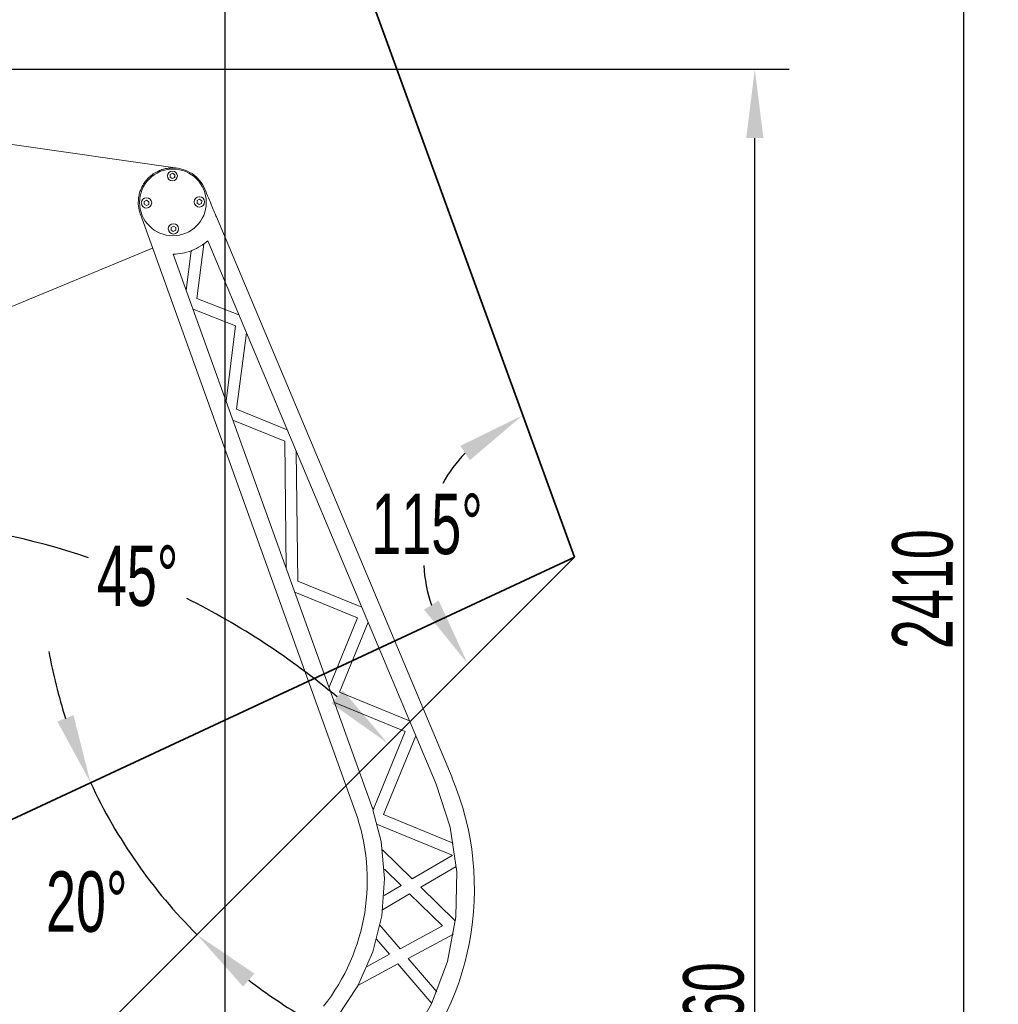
# Model space of a CAD drawing. Header units: millimetres. Extents: x 6756 to 17105, y -3613 to 3705.
# Tile 30 of 65: x 10367 to 11218, y 1291 to 2147. Entities that reach past the tile are written whole.
import ezdxf

# ---------------------------------------------------------------- set-up
doc = ezdxf.new("R2010")
doc.units = ezdxf.units.MM
doc.header["$PDSIZE"] = -5
doc.layers.get('0').update_dxf_attribs({"lineweight": 35})
for name, color, linetype, lineweight in [('尺寸线层', 3, 'Continuous', 18), ('粗实线层', 7, 'Continuous', 35), ('细实线层', 7, 'Continuous', 18)]:
    doc.layers.add(name, color=color, linetype=linetype, lineweight=lineweight)
doc.styles.add('标准', font='txt', dxfattribs={"width": 0.667})
doc.dimstyles.new('标准', dxfattribs={"dimscale": 15, "dimtxt": 3.5, "dimasz": 4, "dimexe": 2, "dimexo": 0, "dimtad": 1, "dimdsep": 46, "dimtxsty": '标准', "dimblk": '_CAXARROW', "dimcen": 0, "dimdle": 6, "dimazin": 2, "dimtfac": 0.707107, "dimtdec": 3, "dimtmove": 2, "dimatfit": 3, "dimfxl": 1, "dimfrac": 2, "dimtolj": 1, "dimarcsym": 1})

# ---------------------------------------------------------------- blocks, each defined once
blk = doc.blocks.new('678')
at = {"color": 5}
for p in [(303.95, 1549.78), (-244.54, 225.61), (0, 0)]:
    blk.add_line(p, (636.4, 636.4), dxfattribs=at)
at = {"layer": '粗实线层', "color": 8}
blk.add_arc((636.4, 636.4), 972, 110, 205, dxfattribs=at)
blk = doc.blocks.new('21324234')
at = {"layer": '细实线层'}
for p, q in [((71.45, 1562.41), (-160.97, 1595.53)), ((67.11, 1558.01), (65.05, 1556.98)), ((66.7, 1562.7), (67.27, 1562.71)), ((69.03, 1556.74), (67.11, 1558.01)), ((69.04, 1556.74), (67.11, 1558.01)), ((67.39, 1562.71), (67.27, 1562.71)), ((65.05, 1556.98), (64.91, 1554.67)), ((64.91, 1554.67), (66.83, 1553.4)), ((66.83, 1553.4), (68.89, 1554.43)), ((66.83, 1553.4), (68.9, 1554.43)), ((68.89, 1554.43), (69.03, 1556.74)), ((68.9, 1554.43), (68.89, 1554.43)), ((68.9, 1554.43), (69.04, 1556.74)), ((69.04, 1556.74), (69.03, 1556.74)), ((95.57, 1543.08), (95.04, 1544.33)), ((96.18, 1541.63), (95.57, 1543.08)), ((42.49, 1533.55), (42.35, 1531.24)), ((44.55, 1534.58), (42.49, 1533.55)), ((46.47, 1533.31), (44.55, 1534.58)), ((46.48, 1533.31), (44.55, 1534.58)), ((46.34, 1531), (46.48, 1533.31)), ((46.48, 1533.31), (46.47, 1533.31)), ((88.48, 1534.42), (88.34, 1532.11)), ((90.54, 1535.45), (88.48, 1534.42)), ((92.46, 1534.18), (90.54, 1535.45)), ((92.47, 1534.18), (90.54, 1535.45)), ((92.32, 1531.87), (92.46, 1534.18)), ((92.33, 1531.87), (92.47, 1534.18)), ((92.47, 1534.18), (92.46, 1534.18)), ((98.01, 1537.24), (97.51, 1538.45)), ((98.25, 1536.67), (98.01, 1537.24)), ((99.06, 1534.74), (98.25, 1536.67)), ((42.35, 1531.24), (44.27, 1529.97)), ((44.27, 1529.97), (46.33, 1531)), ((46.34, 1531), (46.33, 1531)), ((88.34, 1532.11), (90.27, 1530.84)), ((90.26, 1530.84), (92.32, 1531.87)), ((90.27, 1530.84), (92.33, 1531.87)), ((92.33, 1531.87), (92.32, 1531.87)), ((39.14, 1522.54), (225.93, 1003.36)), ((309.98, 1032.67), (105.23, 1520.02)), ((65.92, 1510.99), (65.78, 1508.68)), ((65.78, 1508.68), (67.7, 1507.41)), ((67.98, 1512.02), (65.92, 1510.99)), ((67.7, 1507.41), (69.76, 1508.44)), ((67.7, 1507.41), (69.77, 1508.44)), ((69.91, 1510.74), (67.98, 1512.02)), ((69.9, 1510.74), (67.98, 1512.01)), ((69.77, 1508.44), (69.76, 1508.44)), ((69.77, 1508.44), (69.91, 1510.74)), ((69.91, 1510.74), (69.9, 1510.74)), ((97.64, 1499.4), (296.16, 1026.86)), ((-122.98, 1421.42), (49.76, 1493)), ((83.27, 1490.61), (78.89, 1456.38)), ((94.11, 1496.51), (88.07, 1449.29)), ((240.06, 1008.44), (67.63, 1487.71)), ((88.07, 1449.29), (124.67, 1435.05)), ((84.86, 1439.81), (121.91, 1425.39)), ((121.91, 1425.39), (113.56, 1360.04)), ((131.23, 1419.44), (122.72, 1352.88)), ((122.72, 1352.88), (166.75, 1334.9)), ((119.55, 1343.37), (164.53, 1325.01)), ((164.53, 1325.01), (165.93, 1214.47)), ((174.64, 1316.11), (176.07, 1203.44)), ((176.07, 1203.44), (231.48, 1180.82)), ((173.39, 1193.74), (227.7, 1171.56)), ((227.7, 1171.56), (203.07, 1111.24)), ((236.96, 1167.78), (212.12, 1106.95)), ((212.12, 1106.95), (272.95, 1082.11)), ((207.88, 1097.88), (269.17, 1072.86)), ((269.17, 1072.86), (241.35, 1004.73)), ((278.42, 1069.08), (250.42, 1000.5)), ((296.16, 1026.86), (308.29, 989.53)), ((248.42, 977.15), (241.07, 1004.66)), ((250.42, 1000.5), (311.1, 975.72)), ((245.2, 991.83), (310.08, 965.34)), ((251.39, 944.89), (248.42, 977.15)), ((275.46, 944.58), (249.58, 969.79)), ((310.25, 965.02), (275.46, 944.58)), ((265.74, 938.86), (251.16, 953.06)), ((313.69, 955.44), (282.89, 937.34)), ((248.91, 912.6), (251.39, 944.89)), ((265.74, 938.86), (250.94, 930.16)), ((312.87, 908.15), (282.89, 937.34)), ((273.17, 931.63), (249.68, 917.82)), ((301.74, 903.8), (273.17, 931.63)), ((241.03, 881.19), (248.91, 912.6)), ((313.24, 911.47), (305.93, 872.91)), ((312.89, 908.33), (312.87, 908.17)), ((247.37, 904.33), (264.78, 883.92)), ((264.78, 883.92), (301.74, 903.8)), ((244.47, 892.32), (255.77, 879.07)), ((272, 875.45), (311.19, 896.53)), ((227.98, 851.54), (241.03, 881.19)), ((236.19, 868.54), (255.77, 879.07)), ((272, 875.45), (296.8, 846.35)), ((228.15, 851.86), (262.99, 870.6)), ((262.99, 870.6), (292.33, 836.18)), ((305.93, 872.91), (292.3, 836.1)), ((210.13, 824.51), (227.98, 851.54)), ((227.98, 851.54), (228.15, 851.86))]:
    blk.add_line(p, q, dxfattribs=at)
for points in [[(308.29, 989.53), (314.04, 950.71), (313.24, 911.47)], [(292.3, 836.1), (272.73, 802.08), (247.78, 771.79)]]:
    blk.add_lwpolyline(points, dxfattribs=at)
for centre, radius, start, end in [((67.39, 1532.71), 29, 270.00009, 269.99992), ((67.29, 1532.66), 30.06, 119.54895, 129.49407), ((67.27, 1532.68), 30.03, 114.61063, 119.53162), ((67.27, 1532.68), 30.03, 106.18036, 114.61059), ((67.27, 1532.66), 30.04, 100.67433, 106.16637), ((67.26, 1532.69), 30.01, 94.75595, 100.67564), ((66.96, 1555.7), 4.25, 90.00033, 269.9997), ((67.26, 1532.75), 29.96, 91.40735, 94.74916), ((67.26, 1532.68), 30.02, 91.06318, 91.40834), ((67.26, 1532.67), 30.04, 89.99662, 91.06311), ((66.97, 1555.7), 4.25, 270.00033, 89.9997), ((67.34, 1532.64), 30.11, 132.92834, 146.35744), ((67.24, 1532.73), 29.97, 129.49763, 132.90181), ((67.31, 1532.69), 30.05, 163.97863, 171.87763), ((67.31, 1532.7), 30.05, 159.78183, 163.98382), ((67.31, 1532.68), 30.06, 147.74473, 159.75779), ((67.2, 1532.75), 29.93, 146.37923, 147.73262), ((67.08, 1532.74), 29.82, 171.89097, 173.16485), ((44.41, 1532.27), 4.5, 91.08469, 269.99972), ((44.41, 1532.27), 4.5, 271.0847, 89.99972), ((90.4, 1533.14), 4.5, 91.08469, 269.99972), ((90.4, 1533.14), 4.5, 271.0847, 89.99972), ((67.84, 1509.71), 4.5, 91.08469, 269.99972), ((67.84, 1509.71), 4.5, 271.0847, 89.99972), ((67.36, 1532.74), 45.03, 306.43653, 312.25367), ((67.4, 1532.65), 44.93, 290.68512, 291.28682), ((79.49, 935.83), 250, 315.72786, 22.78811), ((59.36, 943.44), 177, 321.72801, 19.78794), ((59.98, 943.65), 191.38, 18.61911, 19.78782)]:
    blk.add_arc(centre, radius, start, end, dxfattribs=at)
for points, knots in [([(95.04, 1544.33), (93.91, 1547.02), (90.84, 1552.11), (84.23, 1558.05), (76.19, 1561.84), (70.31, 1562.71), (67.39, 1562.71)], [0, 0, 0, 0, 4193.154628, 8385.694179, 12578.216007, 16771.941053, 16771.941053, 16771.941053, 16771.941053]), ([(97.51, 1538.45), (97.4, 1538.71), (96.96, 1539.77), (96.51, 1540.83), (96.18, 1541.63)], [0, 0, 0, 0, 2291.66233, 9322.657202, 9322.657202, 9322.657202, 9322.657202]), ([(37.47, 1536.28), (37.2, 1533.97), (37.18, 1529.27), (38.26, 1524.7), (39.05, 1522.51)], [0, 0, 0, 0, 4716.402688, 9431.430839, 9431.430839, 9431.430839, 9431.430839]), ([(105.23, 1520.02), (104.69, 1521.3), (102.63, 1526.21), (100.58, 1531.11), (99.06, 1534.74)], [0, 0, 0, 0, 2412.749146, 9218.768644, 9218.768644, 9218.768644, 9218.768644]), ([(67.63, 1487.71), (70.29, 1487.72), (75.62, 1488.23), (80.78, 1489.67), (83.27, 1490.61)], [0, 0, 0, 0, 4529.742482, 9059.638245, 9059.638245, 9059.638245, 9059.638245]), ([(83.71, 1490.78), (86.48, 1491.86), (90.04, 1493.67), (93.31, 1495.92), (94.1, 1496.51)], [0, 0, 0, 0, 6786.304931, 9052.6903, 9052.6903, 9052.6903, 9052.6903]), ([(310.08, 965.34), (310.14, 965.31), (310.24, 965.22), (310.26, 965.08), (310.25, 965.02)], [0, 0, 0, 0, 2659.373296, 5318.751546, 5318.751546, 5318.751546, 5318.751546])]:
    blk.add_open_spline(points, degree=3, knots=knots, dxfattribs=at)
blk = doc.blocks.new('_CAXARROW')
blk.add_hatch(color=0).paths.add_polyline_path([(0, 0), (-1, 0.125), (-1, -0.125)], flags=0)
blk = doc.blocks.new('*X6')
at = {"layer": 'Defpoints', "color": 0, "transparency": 16777216}
for p in [(10212.69, 2890.12), (10849.09, 1679.91), (10548.09, 1624.44), (10212.69, 1043.51), (10212.69, 405.51)]:
    blk.add_point(p, dxfattribs=at)
at = {"layer": '尺寸线层', "color": 0, "linetype": 'Continuous', "lineweight": -2, "transparency": 16777216}
for start, end in [(71.38974, 84.87338), (50.12662, 63.49743)]:
    blk.add_arc((10212.69, 1043.51), 670.79, start, end, dxfattribs=at)
at = {"layer": '尺寸线层', "color": 0, "lineweight": -2, "transparency": 16777216, "xscale": 60, "yscale": 60, "zscale": 60}
for p, rotation in [((10212.69, 1714.31), 177.4366922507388), ((10687.01, 1517.84), 317.5633077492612)]:
    blk.add_blockref('_CAXARROW', p, dxfattribs=dict(at, rotation=rotation))
at = {"layer": '尺寸线层', "color": 0, "transparency": 16777216, "insert": (10469.39, 1663.25), "char_height": 52.5, "attachment_point": 5, "style": '标准', "bg_fill": 3, "box_fill_scale": 1.1, "bg_fill_color": 256, "bg_fill_true_color": 13158600, "bg_fill_transparency": 0}
blk.add_mtext('\\A1;45°', dxfattribs=at)
blk = doc.blocks.new('*X7')
at = {"layer": 'Defpoints', "color": 0, "transparency": 16777216}
for p in [(10849.09, 1679.91), (10849.09, 1679.91), (10454.05, 1436.25), (9968.16, 1269.13), (10212.69, 1043.51)]:
    blk.add_point(p, dxfattribs=at)
at = {"layer": '尺寸线层', "color": 0, "linetype": 'Continuous', "lineweight": -2, "transparency": 16777216}
for start, end in [(190.17625, 197.58812), (205, 225), (232.41188, 239.82375)]:
    blk.add_arc((10849.09, 1679.91), 464.14, start, end, dxfattribs=at)
at = {"layer": '尺寸线层', "color": 0, "lineweight": -2, "transparency": 16777216, "xscale": 60, "yscale": 60, "zscale": 60}
for p, rotation in [((10428.43, 1483.76), 291.2940617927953), ((10520.89, 1351.71), 138.705938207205)]:
    blk.add_blockref('_CAXARROW', p, dxfattribs=dict(at, rotation=rotation))
at = {"layer": '尺寸线层', "color": 0, "transparency": 16777216, "insert": (10425.18, 1380.01), "char_height": 52.5, "attachment_point": 5, "style": '标准', "bg_fill": 3, "box_fill_scale": 1.1, "bg_fill_color": 256, "bg_fill_true_color": 13158600, "bg_fill_transparency": 0}
blk.add_mtext('\\A1;20°', dxfattribs=at)
blk = doc.blocks.new('*X8')
at = {"layer": 'Defpoints', "color": 0, "transparency": 16777216}
for p in [(10516.64, 2593.29), (10737.43, 1748.78), (10849.09, 1679.91), (10849.09, 1679.91), (10212.69, 1043.51)]:
    blk.add_point(p, dxfattribs=at)
at = {"layer": '尺寸线层', "color": 0, "linetype": 'Continuous', "lineweight": -2, "transparency": 16777216}
for start, end in [(136.43771, 150.79166), (183.15902, 198.56229)]:
    blk.add_arc((10849.09, 1679.91), 131.19, start, end, dxfattribs=at)
at = {"layer": '尺寸线层', "color": 0, "lineweight": -2, "transparency": 16777216, "xscale": 60, "yscale": 60, "zscale": 60}
for p, rotation in [((10804.22, 1803.19), 33.21885327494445), ((10756.32, 1587.14), 301.7811467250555)]:
    blk.add_blockref('_CAXARROW', p, dxfattribs=dict(at, rotation=rotation))
at = {"layer": '尺寸线层', "color": 0, "transparency": 16777216, "insert": (10721, 1708.31), "char_height": 52.5, "attachment_point": 5, "style": '标准', "bg_fill": 3, "box_fill_scale": 1.1, "bg_fill_color": 256, "bg_fill_true_color": 13158600, "bg_fill_transparency": 0}
blk.add_mtext('\\A1;115°', dxfattribs=at)
blk = doc.blocks.new('*X24')
at = {"layer": 'Defpoints', "color": 0, "transparency": 16777216}
for p in [(10212.69, 2313.65), (10212.69, 1043.51), (10545.4, 1043.51)]:
    blk.add_point(p, dxfattribs=at)
at = {"layer": '尺寸线层', "color": 0, "linetype": 'Continuous', "lineweight": -2, "transparency": 16777216}
for p, q in [((10212.69, 1043.51), (10212.69, 2343.65)), ((10545.4, 1043.51), (10545.4, 2343.65)), ((10485.4, 2313.65), (10272.69, 2313.65))]:
    blk.add_line(p, q, dxfattribs=at)
at = {"layer": '尺寸线层', "color": 0, "lineweight": -2, "transparency": 16777216, "xscale": 60, "yscale": 60, "zscale": 60, "rotation": 180}
blk.add_blockref('_CAXARROW', (10212.69, 2313.65), dxfattribs=at)
at = {"layer": '尺寸线层', "color": 0, "lineweight": -2, "transparency": 16777216, "xscale": 60, "yscale": 60, "zscale": 60}
blk.add_blockref('_CAXARROW', (10545.4, 2313.65), dxfattribs=at)
at = {"layer": '尺寸线层', "color": 0, "transparency": 16777216, "insert": (10379.05, 2349.27), "char_height": 52.5, "attachment_point": 5, "style": '标准', "bg_fill": 3, "box_fill_scale": 1.1, "bg_fill_color": 256, "bg_fill_true_color": 13158600, "bg_fill_transparency": 0}
blk.add_mtext('\\A1;332.71', dxfattribs=at)
blk = doc.blocks.new('*X26')
at = {"layer": 'Defpoints', "color": 0, "transparency": 16777216}
for p in [(9920.4, 2104.12), (11005.9, 2104.12), (10762.69, 447.01)]:
    blk.add_point(p, dxfattribs=at)
at = {"layer": '尺寸线层', "color": 0, "linetype": 'Continuous', "lineweight": -2, "transparency": 16777216}
for p, q in [((9920.4, 2104.12), (11035.9, 2104.12)), ((11005.9, 507.01), (11005.9, 2044.12)), ((10762.69, 447.01), (11035.9, 447.01))]:
    blk.add_line(p, q, dxfattribs=at)
at = {"layer": '尺寸线层', "color": 0, "lineweight": -2, "transparency": 16777216, "xscale": 60, "yscale": 60, "zscale": 60}
for p, rotation in [((11005.9, 2104.12), 90), ((11005.9, 447.01), 270)]:
    blk.add_blockref('_CAXARROW', p, dxfattribs=dict(at, rotation=rotation))
at = {"layer": '尺寸线层', "color": 0, "transparency": 16777216, "insert": (10970.28, 1275.56), "char_height": 52.5, "attachment_point": 5, "rotation": 90, "style": '标准', "bg_fill": 3, "box_fill_scale": 1.1, "bg_fill_color": 256, "bg_fill_true_color": 13158600, "bg_fill_transparency": 0}
blk.add_mtext('\\A1;1660', dxfattribs=at)
blk = doc.blocks.new('*X27')
at = {"layer": 'Defpoints', "color": 0, "transparency": 16777216}
for p in [(9880.25, 2856.9), (11187.56, 2856.9), (10762.69, 447.01)]:
    blk.add_point(p, dxfattribs=at)
at = {"layer": '尺寸线层', "color": 0, "linetype": 'Continuous', "lineweight": -2, "transparency": 16777216}
for p, q in [((9880.25, 2856.9), (11217.56, 2856.9)), ((11187.56, 507.01), (11187.56, 2796.9)), ((10762.69, 447.01), (11217.56, 447.01))]:
    blk.add_line(p, q, dxfattribs=at)
at = {"layer": '尺寸线层', "color": 0, "lineweight": -2, "transparency": 16777216, "xscale": 60, "yscale": 60, "zscale": 60}
for p, rotation in [((11187.56, 2856.9), 90), ((11187.56, 447.01), 270)]:
    blk.add_blockref('_CAXARROW', p, dxfattribs=dict(at, rotation=rotation))
at = {"layer": '尺寸线层', "color": 0, "transparency": 16777216, "insert": (11151.93, 1651.95), "char_height": 52.5, "attachment_point": 5, "rotation": 90, "style": '标准', "bg_fill": 3, "box_fill_scale": 1.1, "bg_fill_color": 256, "bg_fill_true_color": 13158600, "bg_fill_transparency": 0}
blk.add_mtext('\\A1;2410', dxfattribs=at)

msp = doc.modelspace()

# ---------------------------------------------------------------- block references
at = {"layer": '粗实线层'}
for name, p in [('678', (10212.691, 1043.514)), ('21324234', (10432.691, 455.514))]:
    msp.add_blockref(name, p, dxfattribs=at)

# ---------------------------------------------------------------- next in the draw order: dimensions: what is measured, and where the dimension line sits
at = {"layer": '尺寸线层'}
dim = msp.add_angular_dim_2l(base=(10548.087, 1624.437), line1=((10212.691, 1043.514), (10849.087, 1679.91)), line2=((10212.691, 405.51), (10212.691, 2890.117)), dimstyle='标准', override={"dimtad": 0, "dimtih": 1, "dimtoh": 1, "dimsah": 1, "dimtfill": 1, "dimtzin": 8}, dxfattribs=at)
dim.commit()
dim.dimension.update_dxf_attribs({"geometry": '*X6', "text_midpoint": (10469.392, 1663.246)})

# ---------------------------------------------------------------- next in the draw order: dimensions: what is measured, and where the dimension line sits
dim = msp.add_angular_dim_2l(base=(10454.051, 1436.248), line1=((10212.691, 1043.514), (10849.087, 1679.91)), line2=((9968.156, 1269.125), (10849.087, 1679.91)), dimstyle='标准', override={"dimtad": 0, "dimtih": 1, "dimtoh": 1, "dimsah": 1, "dimtfill": 1, "dimtzin": 8}, dxfattribs=at)
dim.commit()
dim.dimension.update_dxf_attribs({"geometry": '*X7', "text_midpoint": (10425.182, 1380.013), "dimtype": 162})

# ---------------------------------------------------------------- next in the draw order: dimensions: what is measured, and where the dimension line sits
dim = msp.add_angular_dim_2l(base=(10737.427, 1748.784), line1=((10212.691, 1043.514), (10849.087, 1679.91)), line2=((10516.644, 2593.292), (10849.087, 1679.91)), dimstyle='标准', override={"dimtad": 0, "dimtih": 1, "dimtoh": 1, "dimsah": 1, "dimtfill": 1, "dimtzin": 8}, dxfattribs=at)
dim.commit()
dim.dimension.update_dxf_attribs({"geometry": '*X8', "text_midpoint": (10721.005, 1708.306)})

# ---------------------------------------------------------------- next in the draw order: dimensions: what is measured, and where the dimension line sits
dim = msp.add_linear_dim(base=(10212.691, 2313.647), p1=(10545.404, 1043.514), p2=(10212.691, 1043.514), dimstyle='标准', override={"dimsah": 1, "dimtfill": 1, "dimtzin": 8}, dxfattribs=at)
dim.commit()
dim.dimension.update_dxf_attribs({"geometry": '*X24', "text_midpoint": (10379.048, 2349.272)})

# ---------------------------------------------------------------- next in the draw order: dimensions: what is measured, and where the dimension line sits
dim = msp.add_linear_dim(base=(11005.902, 2104.115), p1=(10762.691, 447.014), p2=(9920.398, 2104.115), angle=90, text='1660', dimstyle='标准', override={"dimsah": 1, "dimtfac": 1, "dimtfill": 1, "dimtzin": 8}, dxfattribs=at)
dim.commit()
dim.dimension.update_dxf_attribs({"geometry": '*X26', "text_midpoint": (10970.277, 1275.565)})

# ---------------------------------------------------------------- next in the draw order: dimensions: what is measured, and where the dimension line sits
dim = msp.add_linear_dim(base=(11187.558, 2856.896), p1=(10762.691, 447.014), p2=(9880.248, 2856.896), angle=90, text='2410', dimstyle='标准', override={"dimsah": 1, "dimtfac": 1, "dimtfill": 1, "dimtzin": 8}, dxfattribs=at)
dim.commit()
dim.dimension.update_dxf_attribs({"geometry": '*X27', "text_midpoint": (11151.933, 1651.955)})

doc.saveas('drawing.dxf')
